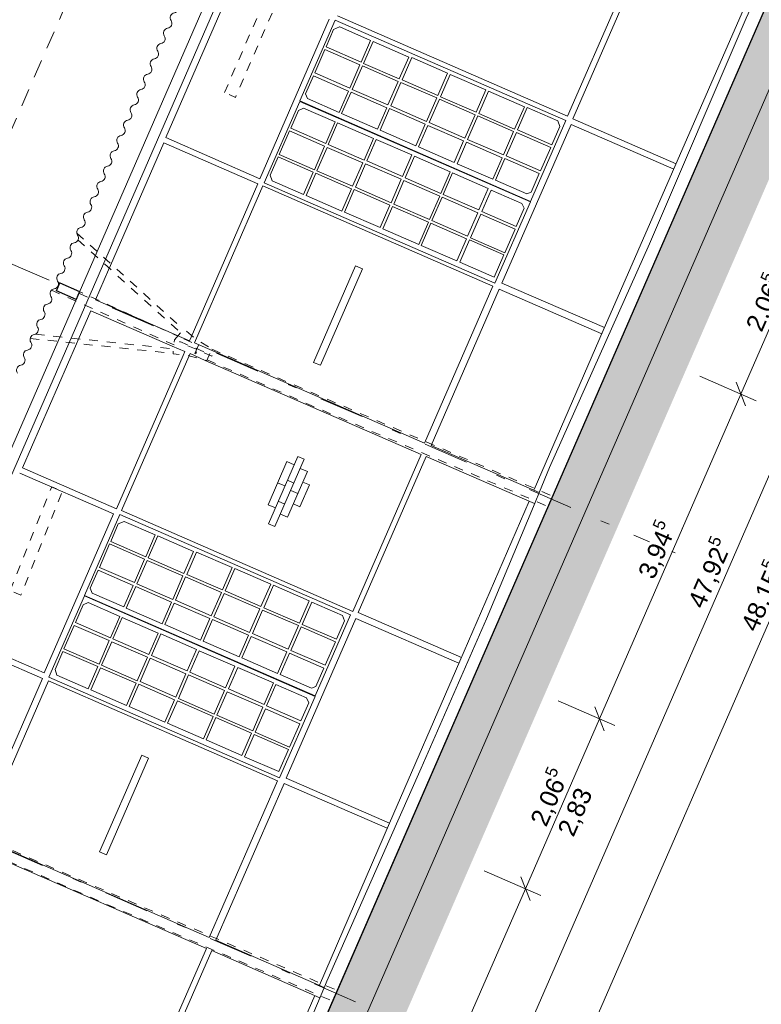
# Model space of a CAD drawing. Header units: metres. Extents: x -43 to 551, y 11 to 64.
# Tile 6 of 36: x -30 to -22, y 31 to 42. Entities that reach past the tile are written whole.
import ezdxf

# ---------------------------------------------------------------- set-up
doc = ezdxf.new("R2010")
doc.units = ezdxf.units.M
doc.header["$MEASUREMENT"] = 0
for name, pattern in [('3_Strichlinie', [0.35, 0.2, -0.15]), ('5_Strichlinie_ eng 2', [0.2, 0.1, -0.1]), ('Achslinie 01', [1.166667, 0.5, -0.3, 0, -0.366667]), ('DGN Style 2', [1.233271, 0.739963, -0.493308]), ('Wipeout_Contour', [1, 0, -1])]:
    doc.linetypes.add(name, pattern=pattern)
for name, color, linetype in [('00_Achsraster', 7, 'Continuous'), ('GBE_Dach', 7, 'Continuous'), ('GBE_Fen_Tuer', 7, 'Continuous'), ('GBE_Wand_Decke_tragend_Ansicht', 7, 'Continuous'), ('GBE_Wand_Decke_tragend_Schnitt', 7, 'Continuous'), ('GBE_Wand_Decke_tragend_Schraffur', 7, 'Continuous'), ('NEU_GBE_Bemassung_fsa', 7, 'Continuous'), ('NEU_GBE_Boden', 7, 'Continuous'), ('NEU_GBE_Hoehenkoten', 7, 'Continuous'), ('NEU_GBE_Holzbalken', 7, 'Continuous'), ('NEU_GBE_Lampe', 7, 'Continuous'), ('NEU_GBE_Traeger', 7, 'Continuous')]:
    doc.layers.add(name, color=color, linetype=linetype)
doc.styles.add('ERSTELLTER_STIL_1', font='txt')
doc.dimstyles.new('ERSTELLTER_STIL__1', dxfattribs={"dimtxt": 0.2, "dimasz": 0.190285, "dimexe": 0.18, "dimexo": 0.5, "dimgap": 0.09, "dimtad": 1, "dimzin": 0, "dimdsep": 46, "dimtxsty": 'ERSTELLTER_STIL_1', "dimblk": 'ARROWHEAD_6', "dimblk1": 'ARROWHEAD_6', "dimblk2": 'ARROWHEAD_6', "dimcen": 0.09, "dimclrd": 7, "dimclre": 7, "dimclrt": 7, "dimazin": 0, "dimtfac": 1, "dimtdec": 4, "dimtmove": 2, "dimatfit": 3, "dimfxl": 1, "dimtolj": 1, "dimtzin": 0, "dimarcsym": 0})
doc.dimstyles.new('ERSTELLTER_STIL__2', dxfattribs={"dimtxt": 0.2, "dimasz": 0.190285, "dimexe": 0.18, "dimexo": 0.5, "dimgap": 0.09, "dimtad": 1, "dimzin": 0, "dimdsep": 46, "dimtxsty": 'ERSTELLTER_STIL_1', "dimblk": 'ARROWHEAD_6', "dimblk1": 'ARROWHEAD_6', "dimblk2": 'ARROWHEAD_6', "dimcen": 0.09, "dimclrd": 7, "dimclre": 7, "dimclrt": 7, "dimazin": 0, "dimtfac": 1, "dimtdec": 4, "dimtmove": 0, "dimatfit": 3, "dimfxl": 1, "dimtolj": 1, "dimtzin": 0, "dimarcsym": 0})
doc.dimstyles.new('ERSTELLTER_STIL__3', dxfattribs={"dimtxt": 0.2, "dimasz": 0.190285, "dimexe": 0.18, "dimexo": 0.5, "dimgap": 0.09, "dimtad": 1, "dimzin": 0, "dimdsep": 46, "dimtxsty": 'ERSTELLTER_STIL_1', "dimblk": 'ARROWHEAD_6', "dimblk1": 'ARROWHEAD_6', "dimblk2": 'ARROWHEAD_6', "dimcen": 0.09, "dimclrd": 8, "dimclre": 8, "dimclrt": 8, "dimazin": 0, "dimtfac": 1, "dimtdec": 4, "dimtmove": 0, "dimatfit": 3, "dimfxl": 1, "dimtolj": 1, "dimtzin": 0, "dimarcsym": 0})

# ---------------------------------------------------------------- blocks, each defined once
blk = doc.blocks.new('*D8')
at = {"layer": 'NEU_GBE_Bemassung_fsa', "color": 7, "linetype": 'Continuous', "lineweight": 13}
for p, q in [((-24.56, 32.08), (-24.456, 31.816)), ((-26.079, 28.34), (-24.508, 31.948)), ((-25.907, 28.265), (-26.538, 28.539)), ((-26.131, 28.471), (-26.028, 28.208)), ((-26.905, 26.444), (-26.079, 28.34))]:
    blk.add_line(p, q, dxfattribs=at)
at = {"color": 254, "linetype": 'Wipeout_Contour', "lineweight": 0, "ltscale": 157.916605}
blk.add_wipeout([(-25.44, 29.825), (-25.16, 30.468), (-25.404, 30.575), (-25.684, 29.931)], dxfattribs=at).dxf.layer = 'NEU_GBE_Bemassung_fsa'
at = {"layer": 'NEU_GBE_Bemassung_fsa', "color": 7, "lineweight": 13, "insert": (-25.421, 29.853), "char_height": 0.2, "attachment_point": 7, "rotation": 66.4651, "style": 'ERSTELLTER_STIL_1'}
blk.add_mtext('\\A1;{\\pql;\\fArial|b0|i0|c0|p34;3,93\\fArial|b0|i0|c0|p34;\\A1{\\H.66x;\\S5^  ;}}', dxfattribs=at)
blk = doc.blocks.new('ARROWHEAD_6')
at = {"color": 0, "linetype": 'Continuous', "lineweight": 0}
for p, q in [((0, 0), (-1, 0)), ((-0.5, -0.5), (0.5, 0.5))]:
    blk.add_line(p, q, dxfattribs=at)
blk = doc.blocks.new('*D9')
at = {"layer": 'NEU_GBE_Bemassung_fsa', "color": 7, "linetype": 'Continuous', "lineweight": 13}
for p, q in [((-23.736, 33.971), (-23.632, 33.707)), ((-24.508, 31.948), (-23.684, 33.839)), ((-24.336, 31.873), (-24.966, 32.148)), ((-24.56, 32.08), (-24.456, 31.816)), ((-26.079, 28.34), (-24.508, 31.948))]:
    blk.add_line(p, q, dxfattribs=at)
at = {"color": 254, "linetype": 'Wipeout_Contour', "lineweight": 0, "ltscale": 163.5983}
blk.add_wipeout([(-24.242, 32.574), (-23.962, 33.218), (-24.207, 33.324), (-24.487, 32.681)], dxfattribs=at).dxf.layer = 'NEU_GBE_Bemassung_fsa'
at = {"layer": 'NEU_GBE_Bemassung_fsa', "color": 7, "lineweight": 13, "insert": (-24.224, 32.603), "char_height": 0.2, "attachment_point": 7, "rotation": 66.4651, "style": 'ERSTELLTER_STIL_1'}
blk.add_mtext('\\A1;{\\pql;\\fArial|b0|i0|c0|p34;2,06\\fArial|b0|i0|c0|p34;\\A1{\\H.66x;\\S5^  ;}}', dxfattribs=at)
blk = doc.blocks.new('*D10')
at = {"layer": 'NEU_GBE_Bemassung_fsa', "color": 7, "linetype": 'Continuous', "lineweight": 13}
for p, q in [((-22.162, 37.585), (-22.058, 37.322)), ((-23.684, 33.839), (-22.11, 37.454)), ((-23.512, 33.764), (-24.143, 34.039)), ((-23.736, 33.971), (-23.632, 33.707)), ((-24.508, 31.948), (-23.684, 33.839))]:
    blk.add_line(p, q, dxfattribs=at)
at = {"color": 254, "linetype": 'Wipeout_Contour', "lineweight": 0, "ltscale": 169.945815}
blk.add_wipeout([(-23.043, 35.327), (-22.763, 35.97), (-23.008, 36.077), (-23.288, 35.434)], dxfattribs=at).dxf.layer = 'NEU_GBE_Bemassung_fsa'
at = {"layer": 'NEU_GBE_Bemassung_fsa', "color": 7, "lineweight": 13, "insert": (-23.025, 35.356), "char_height": 0.2, "attachment_point": 7, "rotation": 66.4651, "style": 'ERSTELLTER_STIL_1'}
blk.add_mtext('\\A1;{\\pql;\\fArial|b0|i0|c0|p34;3,94\\fArial|b0|i0|c0|p34;\\A1{\\H.66x;\\S5^  ;}}', dxfattribs=at)
blk = doc.blocks.new('*D11')
at = {"layer": 'NEU_GBE_Bemassung_fsa', "color": 7, "linetype": 'Continuous', "lineweight": 13}
for p, q in [((-21.337, 39.479), (-21.233, 39.215)), ((-22.11, 37.454), (-21.285, 39.347)), ((-21.938, 37.379), (-22.568, 37.653)), ((-22.162, 37.585), (-22.058, 37.322)), ((-23.684, 33.839), (-22.11, 37.454))]:
    blk.add_line(p, q, dxfattribs=at)
at = {"color": 254, "linetype": 'Wipeout_Contour', "lineweight": 0, "ltscale": 176.885559}
blk.add_wipeout([(-21.844, 38.081), (-21.563, 38.725), (-21.808, 38.831), (-22.088, 38.188)], dxfattribs=at).dxf.layer = 'NEU_GBE_Bemassung_fsa'
at = {"layer": 'NEU_GBE_Bemassung_fsa', "color": 7, "lineweight": 13, "insert": (-21.825, 38.11), "char_height": 0.2, "attachment_point": 7, "rotation": 66.4651, "style": 'ERSTELLTER_STIL_1'}
blk.add_mtext('\\A1;{\\pql;\\fArial|b0|i0|c0|p34;2,06\\fArial|b0|i0|c0|p34;\\A1{\\H.66x;\\S5^  ;}}', dxfattribs=at)
blk = doc.blocks.new('*D12')
at = {"layer": 'NEU_GBE_Bemassung_fsa', "color": 7, "linetype": 'Continuous', "lineweight": 13}
for p, q in [((-19.766, 43.087), (-19.662, 42.823)), ((-21.285, 39.347), (-19.714, 42.955)), ((-21.113, 39.272), (-21.744, 39.547)), ((-21.337, 39.479), (-21.233, 39.215)), ((-22.11, 37.454), (-21.285, 39.347))]:
    blk.add_line(p, q, dxfattribs=at)
at = {"color": 254, "linetype": 'Wipeout_Contour', "lineweight": 0, "ltscale": 184.338522}
blk.add_wipeout([(-20.646, 40.832), (-20.365, 41.475), (-20.61, 41.582), (-20.89, 40.939)], dxfattribs=at).dxf.layer = 'NEU_GBE_Bemassung_fsa'
at = {"layer": 'NEU_GBE_Bemassung_fsa', "color": 7, "lineweight": 13, "insert": (-20.627, 40.861), "char_height": 0.2, "attachment_point": 7, "rotation": 66.4651, "style": 'ERSTELLTER_STIL_1'}
blk.add_mtext('\\A1;{\\pql;\\fArial|b0|i0|c0|p34;3,93\\fArial|b0|i0|c0|p34;\\A1{\\H.66x;\\S5^  ;}}', dxfattribs=at)
blk = doc.blocks.new('*D13')
at = {"layer": 'NEU_GBE_Bemassung_fsa', "color": 7, "linetype": 'Continuous', "lineweight": 13}
for p, q in [((-18.94, 44.982), (-18.837, 44.718)), ((-19.714, 42.955), (-18.888, 44.85)), ((-19.542, 42.88), (-20.172, 43.155)), ((-19.766, 43.087), (-19.662, 42.823)), ((-21.285, 39.347), (-19.714, 42.955))]:
    blk.add_line(p, q, dxfattribs=at)
at = {"color": 254, "linetype": 'Wipeout_Contour', "lineweight": 0, "ltscale": 192.254235}
blk.add_wipeout([(-19.447, 43.584), (-19.167, 44.227), (-19.412, 44.333), (-19.692, 43.69)], dxfattribs=at).dxf.layer = 'NEU_GBE_Bemassung_fsa'
at = {"layer": 'NEU_GBE_Bemassung_fsa', "color": 7, "lineweight": 13, "insert": (-19.429, 43.612), "char_height": 0.2, "attachment_point": 7, "rotation": 66.4651, "style": 'ERSTELLTER_STIL_1'}
blk.add_mtext('\\A1;{\\pql;\\fArial|b0|i0|c0|p34;2,06\\fArial|b0|i0|c0|p34;\\A1{\\H.66x;\\S5^  ;}}', dxfattribs=at)
blk = doc.blocks.new('*D23')
at = {"layer": '00_Achsraster', "color": 8, "linetype": 'Continuous', "lineweight": 18}
for p, q in [((-29.26, 45.001), (-29.891, 45.276)), ((-29.484, 45.208), (-29.381, 44.945)), ((-31.82, 39.595), (-29.433, 45.076)), ((-31.648, 39.52), (-32.278, 39.795)), ((-31.872, 39.727), (-31.768, 39.463)), ((-34.216, 34.094), (-31.82, 39.595))]:
    blk.add_line(p, q, dxfattribs=at)
at = {"color": 254, "linetype": 'Wipeout_Contour', "lineweight": 0, "ltscale": 209.500655}
blk.add_wipeout([(-30.753, 42.066), (-30.515, 42.612), (-30.756, 42.717), (-30.994, 42.171)], dxfattribs=at).dxf.layer = '00_Achsraster'
at = {"layer": '00_Achsraster', "color": 8, "lineweight": 18, "insert": (-30.769, 42.107), "char_height": 0.2, "attachment_point": 7, "rotation": 66.4651, "style": 'ERSTELLTER_STIL_1'}
blk.add_mtext('\\A1;{\\pql;\\fArial|b0|i0|c0|p34;5,98}', dxfattribs=at)
blk = doc.blocks.new('*D24')
at = {"layer": '00_Achsraster', "color": 8, "linetype": 'Continuous', "lineweight": 18}
for p, q in [((-27.005, 50.649), (-24.607, 56.156)), ((-26.833, 50.574), (-27.464, 50.849)), ((-27.057, 50.781), (-26.953, 50.518)), ((-29.433, 45.076), (-27.005, 50.649)), ((-29.484, 45.208), (-29.381, 44.945)), ((-31.82, 39.595), (-29.433, 45.076))]:
    blk.add_line(p, q, dxfattribs=at)
at = {"color": 254, "linetype": 'Wipeout_Contour', "lineweight": 0, "ltscale": 222.711709}
blk.add_wipeout([(-28.346, 47.593), (-28.108, 48.14), (-28.348, 48.244), (-28.586, 47.698)], dxfattribs=at).dxf.layer = '00_Achsraster'
at = {"layer": '00_Achsraster', "color": 8, "lineweight": 18, "insert": (-28.362, 47.634), "char_height": 0.2, "attachment_point": 7, "rotation": 66.4651, "style": 'ERSTELLTER_STIL_1'}
blk.add_mtext('\\A1;{\\pql;\\fArial|b0|i0|c0|p34;6,08}', dxfattribs=at)
blk = doc.blocks.new('*D28')
at = {"layer": 'NEU_GBE_Bemassung_fsa', "color": 7, "linetype": 'Continuous', "lineweight": 13}
for p, q in [((-12.683, 57.221), (-12.787, 57.485)), ((-31.871, 13.417), (-12.735, 57.353)), ((-31.699, 13.342), (-32.329, 13.617)), ((-31.923, 13.549), (-31.819, 13.285)), ((-31.917, 13.311), (-31.871, 13.417))]:
    blk.add_line(p, q, dxfattribs=at)
at = {"color": 254, "linetype": 'Wipeout_Contour', "lineweight": 0, "ltscale": 234.392247}
blk.add_wipeout([(-12.948, 56.88), (-12.767, 57.295), (-13.012, 57.401), (-13.193, 56.987)], dxfattribs=at).dxf.layer = 'NEU_GBE_Bemassung_fsa'
at = {"color": 254, "linetype": 'Wipeout_Contour', "lineweight": 0, "ltscale": 167.821559}
blk.add_wipeout([(-22.484, 34.988), (-22.135, 35.788), (-22.397, 35.902), (-22.745, 35.102)], dxfattribs=at).dxf.layer = 'NEU_GBE_Bemassung_fsa'
at = {"color": 254, "linetype": 'Wipeout_Contour', "lineweight": 0, "ltscale": 138.919787}
blk.add_wipeout([(-31.831, 13.522), (-31.643, 13.954), (-31.905, 14.068), (-32.093, 13.636)], dxfattribs=at).dxf.layer = 'NEU_GBE_Bemassung_fsa'
at = {"layer": 'NEU_GBE_Bemassung_fsa', "color": 7, "lineweight": 13, "char_height": 0.2, "attachment_point": 7, "rotation": 66.4651, "style": 'ERSTELLTER_STIL_1'}
for s, insert in [('\\A1;{\\pql;\\fArial|b0|i0|c0|p34;11\\fArial|b0|i0|c0|p34;\\A1{\\H.66x;\\S5^  ;}}', (-12.963, 56.923)), ('\\A1;{\\pql;\\fArial|b0|i0|c0|p34;47,92\\fArial|b0|i0|c0|p34;\\A1{\\H.66x;\\S5^  ;}}', (-22.47, 35.029)), ('\\A1;{\\pql;\\fArial|b0|i0|c0|p34;11\\fArial|b0|i0|c0|p34;\\A1{\\H.66x;\\S5^  ;}}', (-31.852, 13.577))]:
    blk.add_mtext(s, dxfattribs=dict(at, insert=insert))
blk = doc.blocks.new('*D29')
at = {"layer": 'NEU_GBE_Bemassung_fsa', "color": 7, "linetype": 'Continuous', "lineweight": 13}
for p, q in [((-12.517, 57.384), (-13.147, 57.658)), ((-12.563, 57.278), (-13.193, 57.553)), ((-12.741, 57.591), (-12.637, 57.327)), ((-12.689, 57.459), (-12.629, 57.596)), ((-12.683, 57.221), (-12.787, 57.485)), ((-12.735, 57.353), (-12.689, 57.459)), ((-31.871, 13.417), (-12.735, 57.353))]:
    blk.add_line(p, q, dxfattribs=at)
blk = doc.blocks.new('*D30')
at = {"layer": 'NEU_GBE_Bemassung_fsa', "color": 7, "linetype": 'Continuous', "lineweight": 13}
for p, q in [((-11.922, 57.125), (-12.552, 57.399)), ((-12.042, 57.068), (-12.146, 57.331)), ((-12.094, 57.199), (-12.034, 57.337)), ((-31.322, 13.052), (-12.094, 57.199)), ((-31.149, 12.977), (-31.78, 13.252)), ((-31.373, 13.184), (-31.27, 12.92)), ((-31.382, 12.914), (-31.322, 13.052))]:
    blk.add_line(p, q, dxfattribs=at)
at = {"color": 254, "linetype": 'Wipeout_Contour', "lineweight": 0, "ltscale": 165.692238}
blk.add_wipeout([(-21.892, 34.73), (-21.544, 35.53), (-21.806, 35.645), (-22.154, 34.844)], dxfattribs=at).dxf.layer = 'NEU_GBE_Bemassung_fsa'
at = {"layer": 'NEU_GBE_Bemassung_fsa', "color": 7, "lineweight": 13, "insert": (-21.879, 34.771), "char_height": 0.2, "attachment_point": 7, "rotation": 66.4651, "style": 'ERSTELLTER_STIL_1'}
blk.add_mtext('\\A1;{\\pql;\\fArial|b0|i0|c0|p34;48,15\\fArial|b0|i0|c0|p34;\\A1{\\H.66x;\\S5^  ;}}', dxfattribs=at)

msp = doc.modelspace()

# ---------------------------------------------------------------- hatches: boundary and pattern name
at = {"layer": 'GBE_Wand_Decke_tragend_Schraffur', "linetype": 'Continuous', "lineweight": 13}
h = msp.add_hatch(dxfattribs=at)
h.set_pattern_fill('Stahlbeton_0003', style=0, pattern_type=2)
h.set_pattern_definition([(111.4651, (-24.10609, 36.16984), (0.1116769, 0.0439121), []), (111.4651, (-24.16193, 36.14788), (0.1116769, 0.0439121), [0.09, -0.03])])
h.paths.add_polyline_path([(-33.877, 14.111), (-14.629, 58.304), (-14.263, 58.144), (-33.511, 13.951)])
at = {"layer": 'NEU_GBE_Boden', "linetype": 'Continuous', "lineweight": 18}
h = msp.add_hatch(dxfattribs=at)
h.set_pattern_fill('Erde_0003', color=9, style=0, pattern_type=2)
h.set_pattern_definition([(111.4651, (-22.78825, 37.5678), (0.36295, 0.1427144), []), (111.465, (-22.9092, 37.5202), (0.7259, 0.285429), []), (111.465, (-23.0302, 37.4727), (0.7259, 0.285429), []), (201.4651, (-23.1512, 37.42509), (-0.04757145, 0.1209833), [0.39, -0.39])])
h.paths.add_polyline_path([(-34.68, 12.269), (-33.877, 14.111), (-33.511, 13.951), (-14.263, 58.144), (-14.629, 58.304), (-14.368, 58.905), (-13.634, 58.585), (-33.946, 11.949)])

# ---------------------------------------------------------------- linework, layer by layer
at = {"layer": '00_Achsraster', "color": 253, "linetype": 'Achslinie 01', "lineweight": 18, "true_color": 0x9f9f9f}
for p, q in [((-22.842, 35.685), (-32.469, 39.878)), ((-25.238, 30.184), (-34.865, 34.377))]:
    msp.add_line(p, q, dxfattribs=at)
at = {"layer": 'GBE_Dach', "color": 253, "linetype": '3_Strichlinie', "lineweight": 18, "true_color": 0x9f9f9f}
msp.add_line((-40.457, 16.915), (-21.11, 61.337), dxfattribs=at)
at = {"layer": 'GBE_Dach', "color": 7, "linetype": 'Continuous', "lineweight": 18}
for points in [[(-28.453, 41.611, -0.568675), (-28.416, 41.696, 0.534698), (-28.379, 41.781)], [(-28.528, 41.44, -0.568675), (-28.491, 41.525, 0.534698), (-28.453, 41.611)], [(-28.602, 41.27, -0.568675), (-28.565, 41.355, 0.534698), (-28.528, 41.44)], [(-28.676, 41.099, -0.568675), (-28.639, 41.184, 0.534698), (-28.602, 41.27)], [(-28.751, 40.929, -0.568675), (-28.713, 41.014, 0.534698), (-28.676, 41.099)], [(-28.825, 40.758, -0.568675), (-28.788, 40.843, 0.534698), (-28.751, 40.929)], [(-28.899, 40.587, -0.568675), (-28.862, 40.673, 0.534698), (-28.825, 40.758)], [(-28.973, 40.417, -0.568675), (-28.936, 40.502, 0.534698), (-28.899, 40.587)], [(-29.048, 40.246, -0.568675), (-29.01, 40.332, 0.534698), (-28.973, 40.417)], [(-29.122, 40.076, -0.568675), (-29.085, 40.161, 0.534698), (-29.048, 40.246)], [(-29.196, 39.905, -0.568675), (-29.159, 39.991, 0.534698), (-29.122, 40.076)], [(-29.27, 39.735, -0.568675), (-29.233, 39.82, 0.534698), (-29.196, 39.905)], [(-29.345, 39.564, -0.568675), (-29.308, 39.65, 0.534698), (-29.27, 39.735)], [(-29.419, 39.394, -0.568675), (-29.382, 39.479, 0.534698), (-29.345, 39.564)], [(-29.493, 39.223, -0.568675), (-29.456, 39.308, 0.534698), (-29.419, 39.394)], [(-29.568, 39.053, -0.568675), (-29.53, 39.138, 0.534698), (-29.493, 39.223)], [(-29.642, 38.882, -0.568675), (-29.605, 38.967, 0.534698), (-29.568, 39.053)], [(-29.716, 38.712, -0.568675), (-29.679, 38.797, 0.534698), (-29.642, 38.882)], [(-29.79, 38.541, -0.568675), (-29.753, 38.626, 0.534698), (-29.716, 38.712)], [(-29.865, 38.371, -0.568675), (-29.827, 38.456, 0.534698), (-29.79, 38.541)], [(-29.939, 38.2, -0.568675), (-29.902, 38.285, 0.534698), (-29.865, 38.371)], [(-30.013, 38.03, -0.568675), (-29.976, 38.115, 0.534698), (-29.939, 38.2)], [(-30.087, 37.859, -0.568675), (-30.05, 37.944, 0.534698), (-30.013, 38.03)], [(-30.162, 37.688, -0.568675), (-30.125, 37.774, 0.534698), (-30.087, 37.859)]]:
    msp.add_lwpolyline(points, format="xyb", dxfattribs=at)
at = {"layer": 'GBE_Fen_Tuer', "color": 7, "linetype": 'Continuous', "lineweight": 13}
for p, q in [((-26.577, 41.54), (-26.643, 41.512)), ((-26.955, 40.795), (-26.934, 40.742)), ((-27.035, 40.61), (-26.979, 40.637)), ((-24.126, 40.432), (-24.149, 40.494)), ((-27.329, 39.828), (-27.348, 39.891)), ((-24.491, 39.683), (-24.445, 39.701)), ((-24.547, 39.576), (-24.522, 39.522)), ((-28.974, 36.036), (-29.04, 36.008)), ((-29.352, 35.292), (-29.331, 35.238)), ((-29.432, 35.107), (-29.376, 35.133)), ((-26.523, 34.929), (-26.546, 34.99)), ((-29.726, 34.324), (-29.745, 34.388)), ((-26.888, 34.179), (-26.842, 34.197)), ((-26.944, 34.073), (-26.919, 34.018))]:
    msp.add_line(p, q, dxfattribs=at)
at = {"layer": 'GBE_Fen_Tuer', "color": 7, "linetype": 'Continuous', "lineweight": 13, "flags": 128}
for points in [[(-26.626, 41.617), (-27.018, 40.716), (-24.451, 39.598), (-24.058, 40.499)], [(-25.912, 40.961), (-25.806, 41.205), (-26.204, 41.378), (-26.31, 41.134)], [(-26.464, 40.858), (-26.35, 41.12), (-26.74, 41.289), (-26.853, 41.028)], [(-26.038, 40.672), (-25.924, 40.934), (-26.322, 41.107), (-26.436, 40.845)], [(-25.484, 40.777), (-25.376, 41.026), (-25.774, 41.199), (-25.882, 40.951)], [(-25.056, 40.591), (-24.948, 40.839), (-25.346, 41.012), (-25.454, 40.764)], [(-25.61, 40.489), (-25.496, 40.75), (-25.894, 40.923), (-26.008, 40.662)], [(-26.156, 40.402), (-26.052, 40.641), (-26.449, 40.814), (-26.554, 40.575)], [(-24.628, 40.404), (-24.52, 40.652), (-24.918, 40.826), (-25.026, 40.577)], [(-27.415, 39.805), (-27.02, 40.711), (-24.453, 39.593), (-24.847, 38.687)], [(-25.182, 40.302), (-25.068, 40.563), (-25.466, 40.736), (-25.58, 40.475)], [(-25.728, 40.218), (-25.623, 40.458), (-26.021, 40.631), (-26.125, 40.392)], [(-24.754, 40.115), (-24.64, 40.377), (-25.038, 40.55), (-25.152, 40.288)], [(-26.201, 40.297), (-26.305, 40.058), (-26.703, 40.231), (-26.599, 40.471)], [(-25.3, 40.032), (-25.196, 40.271), (-25.593, 40.444), (-25.698, 40.205)], [(-26.744, 40.213), (-26.858, 39.951), (-27.248, 40.121), (-27.134, 40.382)], [(-24.341, 39.939), (-24.227, 40.2), (-24.609, 40.367), (-24.723, 40.105)], [(-25.772, 40.115), (-25.876, 39.875), (-26.274, 40.049), (-26.17, 40.288)], [(-24.871, 39.845), (-24.767, 40.084), (-25.165, 40.258), (-25.269, 40.018)], [(-26.318, 40.027), (-26.432, 39.766), (-26.83, 39.939), (-26.716, 40.2)], [(-25.89, 39.844), (-26.004, 39.583), (-26.401, 39.756), (-26.288, 40.018)], [(-25.345, 39.927), (-25.449, 39.688), (-25.847, 39.861), (-25.742, 40.101)], [(-26.444, 39.738), (-26.552, 39.49), (-26.95, 39.663), (-26.842, 39.912)], [(-24.921, 39.742), (-25.025, 39.503), (-25.423, 39.676), (-25.319, 39.915)], [(-25.462, 39.657), (-25.576, 39.396), (-25.974, 39.569), (-25.86, 39.83)], [(-26.016, 39.556), (-26.124, 39.307), (-26.522, 39.48), (-26.413, 39.729)], [(-25.039, 39.472), (-25.153, 39.21), (-25.55, 39.384), (-25.436, 39.645)], [(-25.588, 39.368), (-25.696, 39.12), (-26.094, 39.293), (-25.986, 39.541)], [(-24.624, 39.288), (-24.737, 39.027), (-25.12, 39.193), (-25.006, 39.455)], [(-25.165, 39.183), (-25.273, 38.935), (-25.67, 39.108), (-25.562, 39.356)], [(-24.856, 38.755), (-25.238, 38.921), (-25.13, 39.169), (-24.748, 39.003)], [(-29.023, 36.113), (-29.415, 35.212), (-26.848, 34.094), (-26.455, 34.995)], [(-28.309, 35.457), (-28.203, 35.702), (-28.601, 35.875), (-28.707, 35.631)], [(-28.861, 35.355), (-28.747, 35.616), (-29.137, 35.786), (-29.25, 35.524)], [(-27.881, 35.274), (-27.773, 35.522), (-28.171, 35.695), (-28.279, 35.447)], [(-28.435, 35.168), (-28.321, 35.43), (-28.719, 35.603), (-28.833, 35.342)], [(-27.453, 35.089), (-27.344, 35.338), (-27.742, 35.511), (-27.85, 35.262)], [(-28.007, 34.985), (-27.893, 35.246), (-28.291, 35.42), (-28.405, 35.158)], [(-28.553, 34.898), (-28.449, 35.138), (-28.847, 35.311), (-28.951, 35.071)], [(-27.024, 34.903), (-26.916, 35.151), (-27.313, 35.325), (-27.422, 35.076)], [(-29.812, 34.302), (-29.417, 35.207), (-26.85, 34.089), (-27.244, 33.184)], [(-27.578, 34.8), (-27.464, 35.062), (-27.862, 35.235), (-27.976, 34.974)], [(-28.125, 34.715), (-28.02, 34.954), (-28.418, 35.127), (-28.522, 34.888)], [(-28.598, 34.794), (-28.702, 34.554), (-29.1, 34.728), (-28.996, 34.967)], [(-27.15, 34.614), (-27.036, 34.876), (-27.434, 35.049), (-27.547, 34.787)], [(-29.141, 34.709), (-29.255, 34.447), (-29.645, 34.617), (-29.531, 34.879)], [(-27.696, 34.53), (-27.592, 34.769), (-27.99, 34.943), (-28.094, 34.703)], [(-26.738, 34.435), (-26.624, 34.696), (-27.006, 34.863), (-27.12, 34.601)], [(-28.169, 34.611), (-28.273, 34.372), (-28.671, 34.545), (-28.567, 34.784)], [(-27.267, 34.344), (-27.163, 34.583), (-27.561, 34.757), (-27.665, 34.517)], [(-28.716, 34.524), (-28.829, 34.262), (-29.227, 34.435), (-29.113, 34.697)], [(-27.742, 34.424), (-27.846, 34.184), (-28.244, 34.357), (-28.14, 34.597)], [(-28.287, 34.341), (-28.401, 34.079), (-28.798, 34.253), (-28.685, 34.514)], [(-28.841, 34.235), (-28.95, 33.986), (-29.347, 34.16), (-29.239, 34.408)], [(-27.859, 34.153), (-27.973, 33.892), (-28.371, 34.065), (-28.257, 34.327)], [(-27.313, 34.238), (-27.417, 33.999), (-27.815, 34.172), (-27.711, 34.411)], [(-28.413, 34.052), (-28.521, 33.803), (-28.919, 33.977), (-28.81, 34.225)], [(-27.431, 33.968), (-27.544, 33.706), (-27.942, 33.88), (-27.828, 34.141)], [(-27.985, 33.864), (-28.093, 33.616), (-28.491, 33.789), (-28.383, 34.038)], [(-27.021, 33.785), (-27.135, 33.523), (-27.517, 33.69), (-27.403, 33.951)], [(-27.556, 33.679), (-27.665, 33.431), (-28.062, 33.604), (-27.954, 33.852)], [(-27.253, 33.251), (-27.635, 33.417), (-27.527, 33.666), (-27.145, 33.499)]]:
    msp.add_lwpolyline(points, close=True, dxfattribs=at)
for points in [[(-26.643, 41.512), (-26.728, 41.317), (-26.338, 41.147), (-26.232, 41.391), (-26.576, 41.541)], [(-26.934, 40.742), (-26.581, 40.588), (-26.477, 40.827), (-26.867, 40.997), (-26.955, 40.795)], [(-26.979, 40.637), (-26.626, 40.483), (-26.731, 40.244), (-27.121, 40.413), (-27.035, 40.61)], [(-24.149, 40.494), (-24.489, 40.642), (-24.597, 40.394), (-24.215, 40.228), (-24.126, 40.432)], [(-27.348, 39.891), (-27.26, 40.094), (-26.87, 39.924), (-26.978, 39.675), (-27.329, 39.828)], [(-24.445, 39.701), (-24.354, 39.908), (-24.737, 40.074), (-24.841, 39.835), (-24.491, 39.683)], [(-24.522, 39.522), (-24.61, 39.319), (-24.992, 39.486), (-24.888, 39.725), (-24.547, 39.576)], [(-29.04, 36.008), (-29.125, 35.813), (-28.735, 35.643), (-28.629, 35.887), (-28.974, 36.037)], [(-29.331, 35.238), (-28.978, 35.084), (-28.874, 35.324), (-29.264, 35.493), (-29.352, 35.292)], [(-29.376, 35.133), (-29.024, 34.979), (-29.128, 34.74), (-29.518, 34.91), (-29.432, 35.107)], [(-26.546, 34.99), (-26.886, 35.139), (-26.994, 34.89), (-26.612, 34.724), (-26.523, 34.929)], [(-29.745, 34.388), (-29.657, 34.59), (-29.267, 34.42), (-29.375, 34.172), (-29.726, 34.324)], [(-26.842, 34.197), (-26.751, 34.404), (-27.134, 34.57), (-27.238, 34.331), (-26.888, 34.179)], [(-26.919, 34.018), (-27.007, 33.816), (-27.389, 33.982), (-27.285, 34.221), (-26.944, 34.073)]]:
    msp.add_lwpolyline(points, dxfattribs=at)
at = {"layer": 'GBE_Wand_Decke_tragend_Ansicht', "color": 7, "linetype": 'Continuous', "lineweight": 13}
for p, q in [((-24.038, 40.546), (-23.276, 42.294)), ((-23.98, 40.518), (-23.219, 42.266)), ((-28.513, 40.308), (-27.741, 42.081)), ((-22.87, 39.929), (-22.068, 41.759)), ((-26.6, 41.662), (-24.038, 40.546)), ((-27.465, 39.851), (-26.692, 41.625)), ((-24.769, 38.69), (-24, 40.456)), ((-24, 40.456), (-22.856, 39.958)), ((-23.98, 40.518), (-22.831, 40.018)), ((-29.128, 38.883), (-28.533, 40.249)), ((-28.533, 40.249), (-27.486, 39.793)), ((-28.513, 40.308), (-27.465, 39.851)), ((-23.643, 38.161), (-22.87, 39.929)), ((-28.229, 38.087), (-27.486, 39.793)), ((-28.18, 38.049), (-27.431, 39.771)), ((-24.872, 38.656), (-27.431, 39.771)), ((-29.294, 38.501), (-29.148, 38.837)), ((-24.769, 38.69), (-23.629, 38.193)), ((-25.633, 36.909), (-24.872, 38.656)), ((-25.558, 36.883), (-24.801, 38.621)), ((-24.801, 38.621), (-23.659, 38.124)), ((-29.294, 38.501), (-28.247, 38.045)), ((-29.487, 38.057), (-29.346, 38.381)), ((-29.346, 38.381), (-28.442, 37.988)), ((-24.41, 36.391), (-23.643, 38.161)), ((-30.107, 36.633), (-29.506, 38.012)), ((-28.192, 38.024), (-25.633, 36.909)), ((-29.062, 36.178), (-28.319, 37.882)), ((-29.003, 36.156), (-28.256, 37.872)), ((-28.072, 37.829), (-25.668, 36.782)), ((-25.558, 36.883), (-24.355, 36.359)), ((-25.668, 36.782), (-26.429, 35.034)), ((-25.614, 36.76), (-26.371, 35.023)), ((-25.614, 36.76), (-24.407, 36.235)), ((-30.107, 36.633), (-29.062, 36.178)), ((-30.138, 36.574), (-29.094, 36.119)), ((-25.239, 34.481), (-24.467, 36.261)), ((-29.865, 34.35), (-29.094, 36.119)), ((-29.003, 36.156), (-26.429, 35.034)), ((-26.371, 35.023), (-25.221, 34.522)), ((-27.171, 33.18), (-26.397, 34.957)), ((-26.397, 34.957), (-25.25, 34.457)), ((-30.93, 34.744), (-29.884, 34.289)), ((-30.909, 34.804), (-29.865, 34.35)), ((-26.023, 32.678), (-25.239, 34.481)), ((-30.623, 32.593), (-29.884, 34.289)), ((-30.564, 32.547), (-29.818, 34.261)), ((-29.818, 34.261), (-27.267, 33.149)), ((-28.027, 31.404), (-27.267, 33.149)), ((-27.954, 31.375), (-27.194, 33.121)), ((-27.194, 33.121), (-26.047, 32.621)), ((-27.171, 33.18), (-26.022, 32.679)), ((-26.802, 30.873), (-26.023, 32.678)), ((-28.027, 31.404), (-30.411, 32.443)), ((-28.06, 31.283), (-30.461, 32.329)), ((-26.747, 30.849), (-27.954, 31.375)), ((-28.822, 29.534), (-28.06, 31.283)), ((-28.761, 29.511), (-28, 31.259)), ((-26.796, 30.735), (-28, 31.259)), ((-27.624, 28.988), (-26.852, 30.758))]:
    msp.add_line(p, q, dxfattribs=at)
at = {"layer": 'GBE_Wand_Decke_tragend_Ansicht', "color": 7, "linetype": 'DGN Style 2', "lineweight": 13}
for p, q in [((-29.128, 38.883), (-29.148, 38.837)), ((-29.487, 38.057), (-29.506, 38.012)), ((-28.229, 38.087), (-28.247, 38.045)), ((-28.18, 38.049), (-28.192, 38.024)), ((-28.442, 37.988), (-28.3, 37.926)), ((-28.319, 37.882), (-28.3, 37.926)), ((-28.256, 37.872), (-28.242, 37.904)), ((-28.072, 37.829), (-28.242, 37.904)), ((-24.352, 36.366), (-24.401, 36.248)), ((-26.741, 30.864), (-26.793, 30.741))]:
    msp.add_line(p, q, dxfattribs=at)
at = {"layer": 'GBE_Wand_Decke_tragend_Ansicht', "color": 9, "linetype": 'Continuous', "lineweight": 18}
for p, q in [((-27.369, 36.011), (-27.043, 36.759)), ((-27.296, 35.979), (-26.97, 36.728)), ((-27.043, 36.759), (-26.97, 36.728)), ((-27.373, 36.222), (-27.164, 36.702)), ((-27.164, 36.702), (-27.083, 36.667)), ((-27.014, 36.626), (-26.934, 36.591)), ((-27.155, 36.083), (-26.934, 36.591)), ((-27.267, 36.466), (-27.186, 36.431)), ((-27.158, 36.494), (-27.086, 36.462)), ((-27.018, 36.2), (-26.912, 36.444)), ((-26.985, 36.475), (-26.912, 36.444)), ((-27.121, 36.382), (-27.041, 36.347)), ((-27.373, 36.222), (-27.292, 36.186)), ((-27.259, 36.262), (-27.187, 36.23)), ((-27.091, 36.232), (-27.018, 36.2)), ((-27.235, 36.118), (-27.155, 36.083)), ((-27.369, 36.011), (-27.296, 35.979))]:
    msp.add_line(p, q, dxfattribs=at)
at = {"layer": 'GBE_Wand_Decke_tragend_Ansicht', "color": 7, "linetype": 'Continuous', "lineweight": 13, "flags": 128}
for points in [[(-24.352, 36.366), (-24.24, 36.635), (-23.128, 39.126), (-22.05, 41.637), (-22.008, 41.733)], [(-26.741, 30.864), (-26.718, 30.919), (-25.668, 33.291), (-24.941, 34.953), (-24.401, 36.248)], [(-29.153, 25.349), (-29.105, 25.453), (-29.042, 25.568), (-28.73, 26.259), (-28.24, 27.397), (-27.824, 28.331), (-27.41, 29.283), (-26.793, 30.741)]]:
    msp.add_lwpolyline(points, dxfattribs=at)
at = {"layer": 'GBE_Wand_Decke_tragend_Schraffur', "color": 7, "linetype": 'Continuous', "lineweight": 13, "flags": 128}
msp.add_lwpolyline([(-33.877, 14.111), (-14.629, 58.304), (-14.263, 58.144), (-33.511, 13.951)], close=True, dxfattribs=at)
at = {"layer": 'NEU_GBE_Holzbalken', "color": 253, "linetype": 'Continuous', "lineweight": 18, "true_color": 0x9f9f9f}
for p, q in [((-19.936, 60.49), (-39.072, 16.553)), ((-19.826, 60.442), (-38.962, 16.505))]:
    msp.add_line(p, q, dxfattribs=at)
at = {"layer": 'NEU_GBE_Holzbalken', "color": 7, "linetype": 'Continuous', "lineweight": 25, "flags": 128}
msp.add_lwpolyline([(-29.51, 38.507), (-29.73, 38.603), (-29.691, 38.692), (-29.471, 38.597)], close=True, dxfattribs=at)
at = {"layer": 'NEU_GBE_Lampe', "color": 54, "linetype": '5_Strichlinie_ eng 2', "lineweight": 18, "true_color": 0xa88f00, "flags": 128}
for points in [[(-27.859, 40.809), (-27.362, 41.951), (-27.24, 41.898), (-27.737, 40.756)], [(-30.245, 35.266), (-29.782, 36.42), (-29.662, 36.371), (-30.124, 35.217)]]:
    msp.add_lwpolyline(points, close=True, dxfattribs=at)
at = {"layer": 'NEU_GBE_Lampe', "color": 54, "linetype": 'Continuous', "lineweight": 18, "true_color": 0xa88f00, "flags": 128}
for points in [[(-26.866, 37.807), (-26.398, 38.881), (-26.322, 38.848), (-26.79, 37.774)], [(-29.248, 32.359), (-28.78, 33.433), (-28.703, 33.4), (-29.171, 32.326)]]:
    msp.add_lwpolyline(points, close=True, dxfattribs=at)
at = {"layer": 'NEU_GBE_Traeger', "color": 9, "linetype": '5_Strichlinie_ eng 2', "lineweight": 18}
for p, q in [((-29.502, 39.244), (-28.314, 38.175)), ((-29.49, 39.17), (-28.346, 38.137)), ((-29.71, 38.699), (-28.379, 38.1)), ((-29.785, 38.61), (-28.42, 38.002)), ((-30.022, 38.073), (-28.431, 37.906)), ((-29.963, 38.119), (-28.425, 37.956))]:
    msp.add_line(p, q, dxfattribs=at)
at = {"layer": 'NEU_GBE_Traeger', "color": 9, "linetype": '5_Strichlinie_ eng 2', "lineweight": 18, "flags": 128}
for points in [[(-28.414, 38.059), (-28.31, 38.18), (-28.175, 38.063), (-27.998, 37.957), (-28.054, 37.828), (-28.254, 37.881), (-28.431, 37.901)], [(-28.357, 38.032), (-28.354, 38.04), (-27.995, 37.883), (-27.999, 37.876)], [(-28.187, 37.907), (-28.145, 38.004), (-28.135, 37.999), (-28.177, 37.903)]]:
    msp.add_lwpolyline(points, close=True, dxfattribs=at)
for points in [[(-27.999, 37.954), (-26.844, 37.452), (-24.191, 36.311)], [(-28.051, 37.835), (-26.918, 37.338), (-24.24, 36.196)], [(-30.399, 32.452), (-29.244, 31.95), (-26.589, 30.81)], [(-30.45, 32.335), (-29.316, 31.838), (-26.637, 30.689)]]:
    msp.add_lwpolyline(points, dxfattribs=at)

# ---------------------------------------------------------------- next in the draw order: dimensions: what is measured, and where the dimension line sits
at = {"layer": '00_Achsraster', "color": 8, "linetype": 'Continuous', "lineweight": 18}
dim = msp.add_linear_dim(base=(-29.433, 45.076), p1=(-32.469, 39.878), p2=(-30.082, 45.359), angle=66.4651, dimstyle='ERSTELLTER_STIL__3', dxfattribs=at)
dim.commit()
dim.dimension.update_dxf_attribs({"geometry": '*D23', "text_midpoint": (-30.751, 42.399), "dimtype": 160, "text_rotation": 66.4651})
at = {"layer": 'NEU_GBE_Bemassung_fsa', "color": 7, "linetype": 'Continuous', "lineweight": 13}
dim = msp.add_linear_dim(base=(-24.508, 31.948), p1=(-28.822, 29.534), p2=(-27.267, 33.149), angle=66.4651, dimstyle='ERSTELLTER_STIL__2', dxfattribs=at)
dim.commit()
dim.dimension.update_dxf_attribs({"geometry": '*D8', "text_midpoint": (-25.34, 30.388), "dimtype": 160, "text_rotation": 66.4651})

# ---------------------------------------------------------------- next in the draw order: dimensions: what is measured, and where the dimension line sits
dim = msp.add_linear_dim(base=(-23.684, 33.839), p1=(-27.267, 33.149), p2=(-26.429, 35.034), angle=66.4651, dimstyle='ERSTELLTER_STIL__2', dxfattribs=at)
dim.commit()
dim.dimension.update_dxf_attribs({"geometry": '*D9', "text_midpoint": (-24.142, 33.138), "dimtype": 160, "text_rotation": 66.4651})

# ---------------------------------------------------------------- next in the draw order: dimensions: what is measured, and where the dimension line sits
dim = msp.add_linear_dim(base=(-22.11, 37.454), p1=(-26.429, 35.034), p2=(-24.872, 38.656), angle=66.4651, dimstyle='ERSTELLTER_STIL__2', dxfattribs=at)
dim.commit()
dim.dimension.update_dxf_attribs({"geometry": '*D10', "text_midpoint": (-22.943, 35.89), "dimtype": 160, "text_rotation": 66.4651})

# ---------------------------------------------------------------- next in the draw order: dimensions: what is measured, and where the dimension line sits
dim = msp.add_linear_dim(base=(-21.285, 39.347), p1=(-24.872, 38.656), p2=(-24.038, 40.546), angle=66.4651, dimstyle='ERSTELLTER_STIL__2', dxfattribs=at)
dim.commit()
dim.dimension.update_dxf_attribs({"geometry": '*D11', "text_midpoint": (-21.744, 38.645), "dimtype": 160, "text_rotation": 66.4651})

# ---------------------------------------------------------------- next in the draw order: dimensions: what is measured, and where the dimension line sits
at = {"layer": '00_Achsraster', "color": 8, "linetype": 'Continuous', "lineweight": 18}
dim = msp.add_linear_dim(base=(-27.005, 50.649), p1=(-30.082, 45.359), p2=(-27.655, 50.932), angle=66.4651, dimstyle='ERSTELLTER_STIL__3', dxfattribs=at)
dim.commit()
dim.dimension.update_dxf_attribs({"geometry": '*D24', "text_midpoint": (-28.344, 47.926), "dimtype": 160, "text_rotation": 66.4651})
at = {"layer": 'NEU_GBE_Bemassung_fsa', "color": 7, "linetype": 'Continuous', "lineweight": 13}
dim = msp.add_linear_dim(base=(-19.714, 42.955), p1=(-24.038, 40.546), p2=(-22.466, 44.154), angle=66.4651, dimstyle='ERSTELLTER_STIL__2', dxfattribs=at)
dim.commit()
dim.dimension.update_dxf_attribs({"geometry": '*D12', "text_midpoint": (-20.546, 41.395), "dimtype": 160, "text_rotation": 66.4651})

# ---------------------------------------------------------------- next in the draw order: dimensions: what is measured, and where the dimension line sits
dim = msp.add_linear_dim(base=(-18.888, 44.85), p1=(-22.466, 44.154), p2=(-21.64, 46.049), angle=66.4651, dimstyle='ERSTELLTER_STIL__2', dxfattribs=at)
dim.commit()
dim.dimension.update_dxf_attribs({"geometry": '*D13', "text_midpoint": (-19.348, 44.147), "dimtype": 160, "text_rotation": 66.4651})

# ---------------------------------------------------------------- next in the draw order: dimensions: what is measured, and where the dimension line sits
dim = msp.add_linear_dim(base=(-12.735, 57.353), p1=(-33.811, 14.262), p2=(-14.675, 58.198), angle=66.4651, dimstyle='ERSTELLTER_STIL__1', dxfattribs=at)
dim.commit()
dim.dimension.update_dxf_attribs({"geometry": '*D28', "text_midpoint": (-22.357, 35.635), "dimtype": 160, "text_rotation": 66.4651})

# ---------------------------------------------------------------- next in the draw order: dimensions: what is measured, and where the dimension line sits
dim = msp.add_linear_dim(base=(-12.6889, 57.4587), p1=(-14.6754, 58.1985), p2=(-14.6295, 58.3039), angle=66.4651, dimstyle='ERSTELLTER_STIL__2', dxfattribs=at)
dim.commit()
dim.dimension.update_dxf_attribs({"geometry": '*D29', "text_midpoint": (-12.8954, 57.3352), "dimtype": 160, "text_rotation": 66.4651})

# ---------------------------------------------------------------- next in the draw order: dimensions: what is measured, and where the dimension line sits
dim = msp.add_linear_dim(base=(-12.094, 57.199), p1=(-33.857, 14.157), p2=(-14.629, 58.304), angle=66.4651, dimstyle='ERSTELLTER_STIL__1', dxfattribs=at)
dim.commit()
dim.dimension.update_dxf_attribs({"geometry": '*D30', "text_midpoint": (-21.766, 35.378), "dimtype": 160, "text_rotation": 66.4651})

# ---------------------------------------------------------------- next in the draw order: linework, layer by layer
at = {"layer": 'GBE_Wand_Decke_tragend_Schnitt', "color": 7, "linetype": 'Continuous', "lineweight": 25}
msp.add_line((-12.788, 62.532), (-34.68, 12.269), dxfattribs=at)

# ---------------------------------------------------------------- next in the draw order: texts
at = {"layer": 'NEU_GBE_Hoehenkoten', "color": 7, "linetype": 'Continuous', "lineweight": 100, "insert": (-24.049, 32.843), "char_height": 0.2, "attachment_point": 2, "rotation": 66.4651, "style": 'ERSTELLTER_STIL_1'}
msp.add_mtext('\\A1;{\\pqc;\\fArial|b0|i0|c0|p34;2,83}', dxfattribs=at)

doc.saveas('drawing.dxf')
